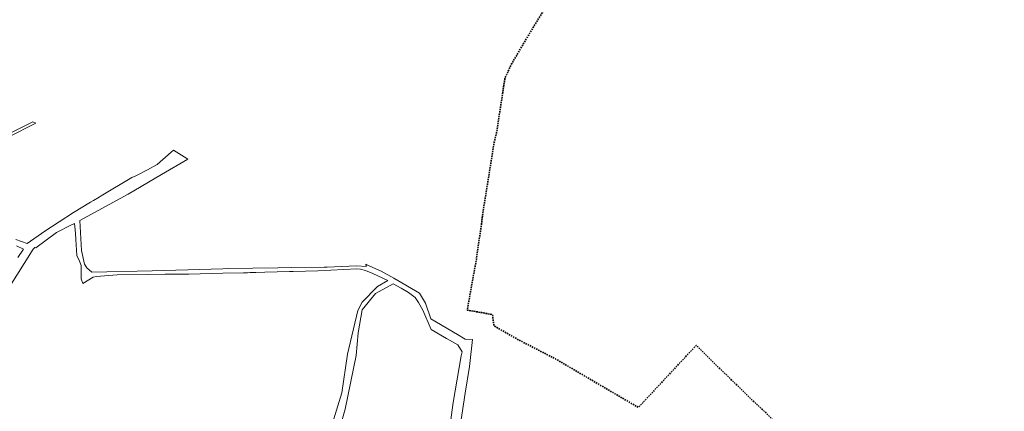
# Model space of a CAD drawing. Header units: metres. Extents: x 5551907 to 5556416, y 5709283 to 5712755.
# Tile 98 of 100: x 5554301 to 5555339, y 5711091 to 5711504. Entities that reach past the tile are written whole.
import ezdxf

# ---------------------------------------------------------------- set-up
doc = ezdxf.new("R2010")
doc.units = ezdxf.units.M
doc.linetypes.add('1.5_1.0', pattern=[2.5, 1.5, -1])

msp = doc.modelspace()

# ---------------------------------------------------------------- linework, layer by layer
at = {"layer": '216-obręb ewidencyjny', "color": 7, "linetype": '1.5_1.0', "lineweight": 35, "flags": 128}
msp.add_lwpolyline([(5551906.74, 5712754.56), (5551935.68, 5712709.68), (5551940.54, 5712696.03), (5551962.79, 5712636.93), (5551963.9, 5712623.98), (5551966.68, 5712611.81), (5551976.05, 5712525.78), (5551976.43, 5712522.34), (5551976.64, 5712520.37), (5551977.01, 5712516.99), (5551977.68, 5712512.21), (5551978.86, 5712504.66), (5551977.54, 5712490.01), (5551974.69, 5712454.77), (5551973.24, 5712438.43), (5551971.14, 5712414.96), (5551967.91, 5712407.09), (5551966.31, 5712404.46), (5551957.99, 5712387.05), (5551952.82, 5712341.33), (5551950.46, 5712320.41), (5551950.41, 5712315), (5551949.11, 5712306.61), (5551945.12, 5712280.97), (5551946.18, 5712248.17), (5551946.46, 5712243.81), (5551946.65, 5712240.76), (5551950.96, 5712173.04), (5551951.19, 5712165.63), (5551961.63, 5712133.67), (5551964.37, 5712109.67), (5551965.93, 5712090.01), (5551966.51, 5712081.34), (5551967.88, 5712057.12), (5551968.4, 5712048.08), (5551969.26, 5712010.48), (5551970.62, 5711989.51), (5551966.76, 5711978.47), (5551965.69, 5711975.39), (5551963.3, 5711965.27), (5552061.23, 5711944.63), (5552065.66, 5711943.17), (5552071.04, 5711941.41), (5552075.55, 5711903.32), (5552193.31, 5711874.46), (5552196.55, 5711872.33), (5552430.77, 5711812.79), (5552390.76, 5711790.34), (5552386.72, 5711777.83), (5552528.77, 5711746.49), (5552528.39, 5711742.51), (5552524.28, 5711698.67), (5552520.9, 5711662.6), (5552517.25, 5711623.5), (5552515.33, 5711603.25), (5552514.23, 5711591.62), (5552548.45, 5711586.27), (5552553.44, 5711585.49), (5552594.64, 5711579.05), (5552602.2, 5711617.95), (5552615.25, 5711616.16), (5552623.01, 5711630.74), (5552624.64, 5711633.81), (5552638.8, 5711660.44), (5552646.36, 5711658.41), (5552748.08, 5711631.97), (5552730.31, 5711588.98), (5552714.87, 5711541.1), (5552679.16, 5711442.78), (5552680.03, 5711429.79), (5552708.66, 5711378.89), (5552732.07, 5711369.95), (5552755.89, 5711371.71), (5552757.83, 5711364.93), (5552771.45, 5711305.07), (5552792.63, 5711262.96), (5552811.69, 5711238.16), (5552823.52, 5711222.08), (5552857.56, 5711200.05), (5552902.55, 5711179.99), (5552911.56, 5711176.56), (5552871.37, 5711055.67), (5553112.55, 5711070.64), (5553187.3, 5711106.28), (5553111.42, 5711242.97), (5553135.72, 5711277.69), (5553140.19, 5711284.18), (5553201.96, 5711255.35), (5553245.53, 5711230.59), (5553303.29, 5711172.41), (5553376.5, 5711175.13), (5553378.92, 5711178.05), (5553390.23, 5711190.28), (5553401.68, 5711184.47), (5553416.14, 5711177.4), (5553448.07, 5711161.33), (5553437.22, 5711126.97), (5553445.65, 5711125.28), (5553470.54, 5711120.23), (5553551.94, 5711103.67), (5553558.31, 5711100.51), (5553601.68, 5711074.75), (5553612.37, 5711075.32), (5553743.73, 5711038.3), (5553882.09, 5711004.3), (5553891.72, 5710994.27), (5553894.7, 5710988.34), (5553912.79, 5710967.66), (5553906.26, 5710957.97), (5553903.3, 5710954.05), (5553892.31, 5710942.26), (5553896.92, 5710899.02), (5553904.73, 5710820.6), (5553911.5, 5710820.71), (5553910.44, 5710845.2), (5553915.76, 5710845.22), (5553986.88, 5710847.87), (5554071.31, 5710851.03), (5554111.41, 5710852.58), (5554114.35, 5710816.96), (5554126.03, 5710817.59), (5554137.12, 5710818.2), (5554148.13, 5710818.8), (5554159.33, 5710819.41), (5554170.28, 5710820.01), (5554182.27, 5710820.66), (5554188.56, 5710821.01), (5554195.96, 5710821.41), (5554216.38, 5710816.21), (5554217.35, 5710816.32), (5554223.66, 5710818.28), (5554227.16, 5710820.02), (5554234.26, 5710822.7), (5554269.43, 5710809.03), (5554272.17, 5710807.96), (5554300.82, 5710796.69), (5554301.44, 5710793.95), (5554304.38, 5710780.98), (5554264.96, 5710757.95), (5554272.17, 5710738.55), (5554288.24, 5710695.38), (5554276.91, 5710687.13), (5554238.16, 5710658.89), (5554178.04, 5710646.86), (5554194.81, 5710573.13), (5554206.09, 5710523.49), (5554153.7, 5710513.41), (5554134.42, 5710494.53), (5554118.35, 5710480.93), (5554090.31, 5710453.78), (5554065.94, 5710439.28), (5554062.65, 5710434.58), (5554056.73, 5710420.22), (5554057.42, 5710394.92), (5554045.86, 5710307.34), (5554045.58, 5710298.8), (5553997.99, 5710189.96), (5553988.95, 5710169.73), (5553986.54, 5710165.23), (5553923.11, 5710094.44), (5553900.25, 5710066.66), (5553889.73, 5710052.42), (5553834, 5709971.52), (5553824.32, 5709950.53), (5553811.61, 5709919.08), (5553786.83, 5709856.14), (5553781.27, 5709841.47), (5553815.31, 5709856.76), (5553838.69, 5709871.16), (5553865.3, 5709892.35), (5553890.41, 5709916.16), (5553903.99, 5709905.87), (5553969.34, 5709853.96), (5554014.76, 5709818.11), (5554023.56, 5709811.16), (5554032.81, 5709803.7), (5554039.9, 5709797.28), (5554051.69, 5709786.68), (5554074.75, 5709765.95), (5554076.16, 5709764.68), (5554137.87, 5709708.96), (5554149.62, 5709698.44), (5554147.11, 5709689.63), (5554139.83, 5709664.15), (5554132.49, 5709638.43), (5554130.29, 5709630.74), (5554172.37, 5709623.65), (5554623.68, 5709547.83), (5554621.43, 5709559.47), (5554614.84, 5709593.51), (5554611.39, 5709625), (5554608.31, 5709640.8), (5554605.07, 5709652.74), (5554621.17, 5709654.39), (5554641.5, 5709658.27), (5554640.74, 5709652.53), (5554667.79, 5709656.98), (5554701.94, 5709646.42), (5554702.25, 5709646.33), (5554879.17, 5709626.54), (5555002.58, 5709615.56), (5555004.95, 5709615.36), (5555014.08, 5709614.94), (5555010.66, 5709588.18), (5555256.15, 5709556.47), (5555232.88, 5709372.07), (5555238.98, 5709371.28), (5555301.07, 5709358.86), (5555372.66, 5709357.89), (5555435.3, 5709351.2), (5555564.77, 5709341.79), (5555566.26, 5709337.27), (5555571.34, 5709320.5), (5555582.95, 5709317.38), (5555851.85, 5709282.91), (5555861.6, 5709399.1), (5555861.33, 5709404.49), (5555861.18, 5709407.27), (5555861.15, 5709409.13), (5555873.84, 5709414.51), (5555889.37, 5709402.53), (5555915.39, 5709412.88), (5555932.96, 5709419.86), (5556021.42, 5709400.5), (5556021.57, 5709499.03), (5556040.15, 5709558.84), (5555982.49, 5709557.86), (5555996.54, 5709679.95), (5555997.36, 5709687.07), (5556196.64, 5709664.46), (5556380.06, 5709643.56), (5556393.92, 5709782.75), (5556397.73, 5709821.11), (5556414.02, 5709984.64), (5556415.84, 5710001), (5556412.13, 5710010.67), (5556346.24, 5710152.21), (5556302.98, 5710228.86), (5556240.82, 5710337.06), (5556212.22, 5710389.67), (5556173.31, 5710460.03), (5556165.22, 5710473.4), (5556139.17, 5710518.75), (5556115.57, 5710555.46), (5556004.52, 5710726.07), (5555990.58, 5710746), (5555977.05, 5710771.37), (5555962.58, 5710796.06), (5555961.65, 5710797.95), (5555946.8, 5710821.97), (5555927, 5710854.35), (5555925.61, 5710856.61), (5555864.93, 5710956.83), (5555861.23, 5710962.62), (5555858.26, 5710967.4), (5555809.63, 5710955.88), (5555755.5, 5710941.2), (5555691.59, 5710929.73), (5555673.88, 5710932.52), (5555640.74, 5710922.93), (5555609.58, 5710913.92), (5555576.79, 5710904.71), (5555570.04, 5710902.81), (5555564.87, 5710901.67), (5555532.52, 5710893.5), (5555511.45, 5710887.48), (5555486.44, 5710880.33), (5555476.11, 5710877.37), (5555473.12, 5710877.41), (5555462.09, 5710874.69), (5555449.46, 5710871.57), (5555437.2, 5710868.54), (5555411.55, 5710861.67), (5555406.79, 5710860.08), (5555353.54, 5710846.08), (5555335.65, 5710843.37), (5555323.17, 5710857.9), (5555318.88, 5710862.1), (5555301.09, 5710879.54), (5555282.13, 5710898.14), (5555269.27, 5710910.78), (5555251.4, 5710928.35), (5555236.12, 5710943.37), (5555214.32, 5710965.09), (5555178.62, 5710999.88), (5555145.1, 5711032.61), (5555118.79, 5711058.71), (5555112.03, 5711065.34), (5555103.03, 5711074.37), (5555087.63, 5711089.8), (5555077.06, 5711099.56), (5555051.69, 5711124.18), (5555033.41, 5711141.94), (5555028.14, 5711147.14), (5555014.37, 5711160.74), (5555011.68, 5711157.93), (5554953.32, 5711095.22), (5554940.91, 5711102.5), (5554866.05, 5711146.37), (5554864.86, 5711146.98), (5554825.95, 5711167.05), (5554800.9, 5711181.43), (5554799.46, 5711193.15), (5554787.74, 5711195.23), (5554772.82, 5711197.89), (5554782.42, 5711251.22), (5554787.02, 5711283.07), (5554790.4, 5711307.35), (5554801.17, 5711374.61), (5554803.59, 5711383.95), (5554812.73, 5711443.34), (5554815.38, 5711447.75), (5554815.98, 5711449.98), (5554819.84, 5711457.96), (5554835.96, 5711485.41), (5554868.23, 5711538.33), (5554872.22, 5711549.08), (5554885.51, 5711603.62), (5554892.98, 5711627.96), (5554893.3, 5711630.02), (5554893.14, 5711634.75), (5554842.44, 5711663.45), (5554807.88, 5711683.02), (5554779.75, 5711698.95), (5554747.89, 5711716.91), (5554744.39, 5711718.95), (5554721.39, 5711723), (5554718.93, 5711723.27), (5554705.68, 5711745.9), (5554695.81, 5711764.93), (5554691, 5711778.42), (5554686.39, 5711792.93), (5554644.92, 5711787.15), (5554632.77, 5711784.66), (5554611.87, 5711781.79), (5554601.86, 5711779.5), (5554596.69, 5711778.46), (5554603.13, 5711711.66), (5554602.31, 5711690.17), (5554598.53, 5711671.94), (5554592.45, 5711683.07), (5554531.63, 5711706.77), (5554505.48, 5711716.54), (5554474.41, 5711729.49), (5554471.16, 5711730.7), (5554469.13, 5711731.78), (5554457.99, 5711737.71), (5554442.27, 5711751.37), (5554432.69, 5711766.22), (5554411.03, 5711802.71), (5554406.15, 5711812.36), (5554370.99, 5711868.63), (5554312.64, 5711928.21), (5554284.21, 5711957.24), (5554242.25, 5712013.8), (5554214.59, 5712030.78), (5554179.42, 5712048.21), (5554174.4, 5712052.38), (5554190.23, 5712080.18), (5554217.92, 5712109.05), (5554194.36, 5712113.52), (5554177.1, 5712116.9), (5554154.69, 5712122.26), (5554141.36, 5712126.8), (5554111.47, 5712136.91), (5554098.74, 5712131.7), (5554088.89, 5712134.95), (5554084.65, 5712136.48), (5554027.83, 5712091.29), (5554017.37, 5712091.65), (5554002.92, 5712094.15), (5553999.14, 5712094.7), (5553995.36, 5712095.26), (5553976.24, 5712098.05), (5553930.41, 5712102.03), (5553920.18, 5712102.68), (5553892.68, 5712104.88), (5553882.15, 5712105.23), (5553861.37, 5712105.68), (5553840.31, 5712105.9), (5553828.49, 5712105.94), (5553817.66, 5712106.74), (5553813.66, 5712106.2), (5553807.97, 5712105.44), (5553794.2, 5712103.67), (5553791.22, 5712103.72), (5553787.86, 5712105.28), (5553773, 5712107.24), (5553760.27, 5712110.81), (5553713.18, 5712128.28), (5553695.05, 5712135.09), (5553665.26, 5712146.31), (5553628.99, 5712160.53), (5553564.67, 5712186.49), (5553534.14, 5712198.82), (5553518.43, 5712205.16), (5553505.71, 5712214.16), (5553495.82, 5712224.58), (5553481.62, 5712239.14), (5553468.97, 5712250.25), (5553450.65, 5712266.03), (5553448.17, 5712267.36), (5553444.61, 5712269.26), (5553440.93, 5712272.68), (5553442.36, 5712276.17), (5553455.73, 5712309.61), (5553455.17, 5712345), (5553457.06, 5712360.13), (5553444.38, 5712363.28), (5553416.07, 5712369.75), (5553371.59, 5712377.73), (5553365.52, 5712379.06), (5553357.77, 5712381.05), (5553350.17, 5712382.88), (5553335.96, 5712385.91), (5553289.54, 5712395.8), (5553276.49, 5712404.49), (5553273.17, 5712406.7), (5553227.36, 5712429.23), (5553223.38, 5712423.92), (5553216.33, 5712416.46), (5553204.66, 5712427.44), (5553132.13, 5712498.74), (5553121.66, 5712508.64), (5553117.41, 5712513.03), (5553042.65, 5712585.55), (5553022.89, 5712604.48), (5552963.96, 5712661.02), (5552934.07, 5712689.85), (5552862.16, 5712650.74), (5552794.89, 5712615.29), (5552774.36, 5712603.87), (5552766.19, 5712599.27), (5552742.66, 5712585.51), (5552733.37, 5712592.97), (5552719.14, 5712601.36), (5552716, 5712603.21), (5552692.7, 5712612.37), (5552685.34, 5712615.26), (5552660.63, 5712622.83), (5552594.35, 5712639.86), (5552559.62, 5712646.76), (5552547.59, 5712648.92), (5552524.93, 5712652.89), (5552520.89, 5712653.6), (5552515.96, 5712654.06), (5552454.49, 5712666.37), (5552417.98, 5712673.55), (5552383.17, 5712682.71), (5552343.62, 5712693.86), (5552323.55, 5712696.7), (5552313.45, 5712698.93), (5552313.06, 5712696.58), (5552117.89, 5712724.5), (5552113.14, 5712725.18)], close=True, dxfattribs=at)
at = {"layer": '218-kontur użytku gruntowego', "color": 3, "linetype": 'CONTINUOUS', "lineweight": 18, "flags": 128}
for points in [[(5554288.8, 5711380.39), (5554317.94, 5711395.14)], [(5554314.64, 5711396.48), (5554292.96, 5711385.55)], [(5554317.94, 5711395.14), (5554314.64, 5711396.48)], [(5554463.02, 5711366.6), (5554460.69, 5711364.57)], [(5554474.36, 5711359.48), (5554463.02, 5711366.6)], [(5554460.69, 5711364.57), (5554445.69, 5711351.44)], [(5554450.36, 5711340.8), (5554477.97, 5711357.12)], [(5554477.97, 5711357.12), (5554474.36, 5711359.48)], [(5554435.6, 5711345.98), (5554423.29, 5711339.58)], [(5554445.69, 5711351.44), (5554435.6, 5711345.98)], [(5554418.94, 5711337.77), (5554386.58, 5711318.26)], [(5554415.2, 5711320.03), (5554450.36, 5711340.8)], [(5554423.29, 5711339.58), (5554418.94, 5711337.77)], [(5554364.4, 5711292.45), (5554415.2, 5711320.03)], [(5554384.53, 5711317.03), (5554378.7, 5711313.51)], [(5554386.58, 5711318.26), (5554384.53, 5711317.03)], [(5554375.62, 5711311.66), (5554357.69, 5711300.85)], [(5554378.7, 5711313.51), (5554375.62, 5711311.66)], [(5554357.69, 5711300.85), (5554327.19, 5711281.09)], [(5554339.48, 5711279.62), (5554354.87, 5711287.55)], [(5554354.87, 5711287.55), (5554358.48, 5711289.4)], [(5554358.48, 5711289.4), (5554359.76, 5711279.05)], [(5554366.04, 5711260.71), (5554364.4, 5711292.45)], [(5554327.19, 5711281.09), (5554308.72, 5711268.06)], [(5554317.87, 5711263.55), (5554339.48, 5711279.62)], [(5554359.76, 5711279.05), (5554359.96, 5711272.5)], [(5554308.72, 5711268.06), (5554296.6, 5711272.24)], [(5554297.49, 5711265.6), (5554304.83, 5711262.3)], [(5554304.83, 5711262.3), (5554298.78, 5711253.35)], [(5554315.14, 5711262.26), (5554316.6, 5711263.81)], [(5554316.6, 5711263.81), (5554316.84, 5711264.06)], [(5554316.84, 5711264.06), (5554317.87, 5711263.55)], [(5554359.96, 5711272.5), (5554360.9, 5711255.65)], [(5554288.42, 5711219.78), (5554315.14, 5711262.26)], [(5554360.9, 5711255.65), (5554363.86, 5711249.36)], [(5554368.99, 5711246.42), (5554366.04, 5711260.71)], [(5554363.86, 5711249.36), (5554365.65, 5711245.03)], [(5554365.65, 5711245.03), (5554365.77, 5711230.94)], [(5554371.59, 5711242.48), (5554368.99, 5711246.42)], [(5554376.75, 5711237.82), (5554371.59, 5711242.48)], [(5554520.46, 5711241.65), (5554514.96, 5711241.48)], [(5554573.01, 5711242.5), (5554520.46, 5711241.65)], [(5554587.5, 5711242.73), (5554573.01, 5711242.5)], [(5554622.06, 5711243.29), (5554587.5, 5711242.73)], [(5554615.13, 5711239.27), (5554656.54, 5711241.58)], [(5554625.22, 5711243.34), (5554622.06, 5711243.29)], [(5554656.1, 5711244.53), (5554625.22, 5711243.34)], [(5554666.24, 5711244.04), (5554656.1, 5711244.53)], [(5554656.54, 5711241.58), (5554660.31, 5711240.96)], [(5554666.79, 5711245.71), (5554665.78, 5711246.31)], [(5554665.78, 5711246.31), (5554666.24, 5711244.04)], [(5554681.97, 5711238.89), (5554666.79, 5711245.71)], [(5554367.46, 5711226.11), (5554378.38, 5711232.69)], [(5554440.65, 5711239.27), (5554376.75, 5711237.82)], [(5554378.38, 5711232.69), (5554381.51, 5711233.46)], [(5554381.51, 5711233.46), (5554403.53, 5711235.05)], [(5554403.53, 5711235.05), (5554435.84, 5711235.39)], [(5554435.84, 5711235.39), (5554454.14, 5711235.8)], [(5554478.2, 5711240.39), (5554440.65, 5711239.27)], [(5554454.14, 5711235.8), (5554479.15, 5711235.77)], [(5554514.96, 5711241.48), (5554478.2, 5711240.39)], [(5554479.15, 5711235.77), (5554515.15, 5711236.69)], [(5554515.15, 5711236.69), (5554536.95, 5711237.26)], [(5554536.95, 5711237.26), (5554540.95, 5711237.36)], [(5554540.95, 5711237.36), (5554543.94, 5711237.44)], [(5554543.94, 5711237.44), (5554549.94, 5711237.59)], [(5554549.94, 5711237.59), (5554559.44, 5711237.84)], [(5554559.44, 5711237.84), (5554585.29, 5711238.5)], [(5554585.29, 5711238.5), (5554589.29, 5711238.61)], [(5554589.29, 5711238.61), (5554615.13, 5711239.27)], [(5554660.31, 5711240.96), (5554665.42, 5711239.7)], [(5554665.42, 5711239.7), (5554673.17, 5711236.46)], [(5554673.17, 5711236.46), (5554689.2, 5711229.01)], [(5554695.29, 5711231.47), (5554681.97, 5711238.89)], [(5554722.64, 5711215.78), (5554695.29, 5711231.47)], [(5554365.77, 5711230.94), (5554367.46, 5711226.11)], [(5554678.23, 5711222.89), (5554661.94, 5711206.38)], [(5554676.22, 5711215.33), (5554694.65, 5711225.49)], [(5554689.2, 5711229.01), (5554678.23, 5711222.89)], [(5554694.65, 5711225.49), (5554703.24, 5711221.22)], [(5554703.24, 5711221.22), (5554710.73, 5711216.54)], [(5554662.18, 5711198.12), (5554676.22, 5711215.33)], [(5554710.73, 5711216.54), (5554717.77, 5711211.24)], [(5554717.77, 5711211.24), (5554721.32, 5711205.92)], [(5554728.67, 5711205.26), (5554722.64, 5711215.78)], [(5554661.94, 5711206.38), (5554657.29, 5711197.47)], [(5554721.32, 5711205.92), (5554725.94, 5711197.76)], [(5554734.33, 5711188.69), (5554728.67, 5711205.26)], [(5554657.29, 5711197.47), (5554646.68, 5711151.43)], [(5554657.92, 5711174.09), (5554662.18, 5711198.12)], [(5554725.94, 5711197.76), (5554734.79, 5711177.58)], [(5554762.49, 5711172.17), (5554734.33, 5711188.69)], [(5554655.53, 5711150), (5554657.92, 5711174.09)], [(5554734.79, 5711177.58), (5554751.09, 5711168.03)], [(5554770.61, 5711167.41), (5554762.49, 5711172.17)], [(5554751.09, 5711168.03), (5554763.08, 5711161.37)], [(5554763.08, 5711161.37), (5554767.34, 5711153.88)], [(5554778.48, 5711167), (5554770.61, 5711167.41)], [(5554775.09, 5711138.41), (5554778.48, 5711167)], [(5554646.68, 5711151.43), (5554640.68, 5711110.54)], [(5554644.21, 5711093.6), (5554655.53, 5711150)], [(5554766.27, 5711149.68), (5554758.09, 5711100.39)], [(5554767.34, 5711153.88), (5554766.27, 5711149.68)], [(5554770.81, 5711110.44), (5554775.09, 5711138.41)], [(5554640.68, 5711110.54), (5554630.81, 5711078.75)], [(5554757.68, 5711024.65), (5554770.81, 5711110.44)], [(5554758.09, 5711100.39), (5554745.3, 5711006.81)], [(5554639.81, 5711078.64), (5554644.21, 5711093.6)]]:
    msp.add_lwpolyline(points, dxfattribs=at)

doc.saveas('drawing.dxf')
